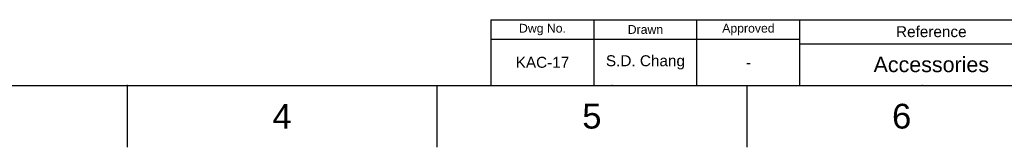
# Model space of a CAD drawing. Header units: millimetres. Extents: x 580 to 2065, y -13 to 1037.
# Tile 2 of 6: x 1084 to 1646, y -13 to 60. Entities that reach past the tile are written whole.
import ezdxf

# ---------------------------------------------------------------- set-up
doc = ezdxf.new("R2010")
doc.units = ezdxf.units.MM
doc.header["$LTSCALE"] = 0.1
doc.layers.add('FORM', color=7, linetype='Continuous')
doc.layers.add('TEXT', color=2, linetype='Continuous')
doc.styles.get("Standard").update_dxf_attribs({"font": 'arial_0.ttf'})

msp = doc.modelspace()

# ---------------------------------------------------------------- linework, layer by layer
for p, q in [((615.21, 22.08), (2029.35, 22.08)), ((1145.51, 22.08), (1145.51, -13.27)), ((1322.28, 22.08), (1322.28, -13.27)), ((1499.05, 22.08), (1499.05, -13.27))]:
    msp.add_line(p, q)
for p in [(1145.51, 22.08), (1422.28, 22.08), (1599.05, 22.08)]:
    msp.add_point(p)
at = {"layer": 'FORM'}
for p, q in [((1353.1, 59.58), (2029.35, 59.58)), ((1353.1, 59.58), (1353.1, 22.08)), ((1411.85, 59.58), (1411.85, 22.08)), ((1470.6, 22.08), (1470.6, 59.58)), ((1529.35, 22.08), (1529.35, 59.58)), ((1529.35, 48.33), (1353.1, 48.33)), ((1529.35, 45.83), (1879.35, 45.83))]:
    msp.add_line(p, q, dxfattribs=at)
at = {"layer": 'TEXT'}
msp.add_point((1470.6, 48.33), dxfattribs=at)

# ---------------------------------------------------------------- texts
at = {"char_height": 14.14, "attachment_point": 5}
for s, insert in [('4', (1233.9, 4.4)), ('5', (1410.66, 4.4)), ('6', (1587.43, 4.4))]:
    msp.add_mtext_dynamic_manual_height_columns(s, width=50, gutter_width=12.5, heights=[0], dxfattribs=dict(at, insert=insert))
at = {"layer": 'TEXT', "attachment_point": 5}
for s, width, insert, char_height in [('Dwg No.', 44.2361, (1382.48, 53.96), 5), ('Drawn', 23.5, (1441.23, 53.96), 5), ('Approved', 23.5, (1499.98, 53.96), 5), ('Reference', 60, (1604.35, 52.71), 6.25), ('KAC-17', 23.5, (1382.48, 35.21), 6.25), ('S.D. Chang', 46.4141, (1441.23, 35.21), 6.25), ('-', 23.5, (1499.98, 35.21), 6.25), ('Accessories', 128.2482, (1604.35, 33.96), 8.75)]:
    msp.add_mtext_dynamic_manual_height_columns(s, width=width, gutter_width=12.5, heights=[0], dxfattribs=dict(at, insert=insert, char_height=char_height))

doc.saveas('drawing.dxf')
